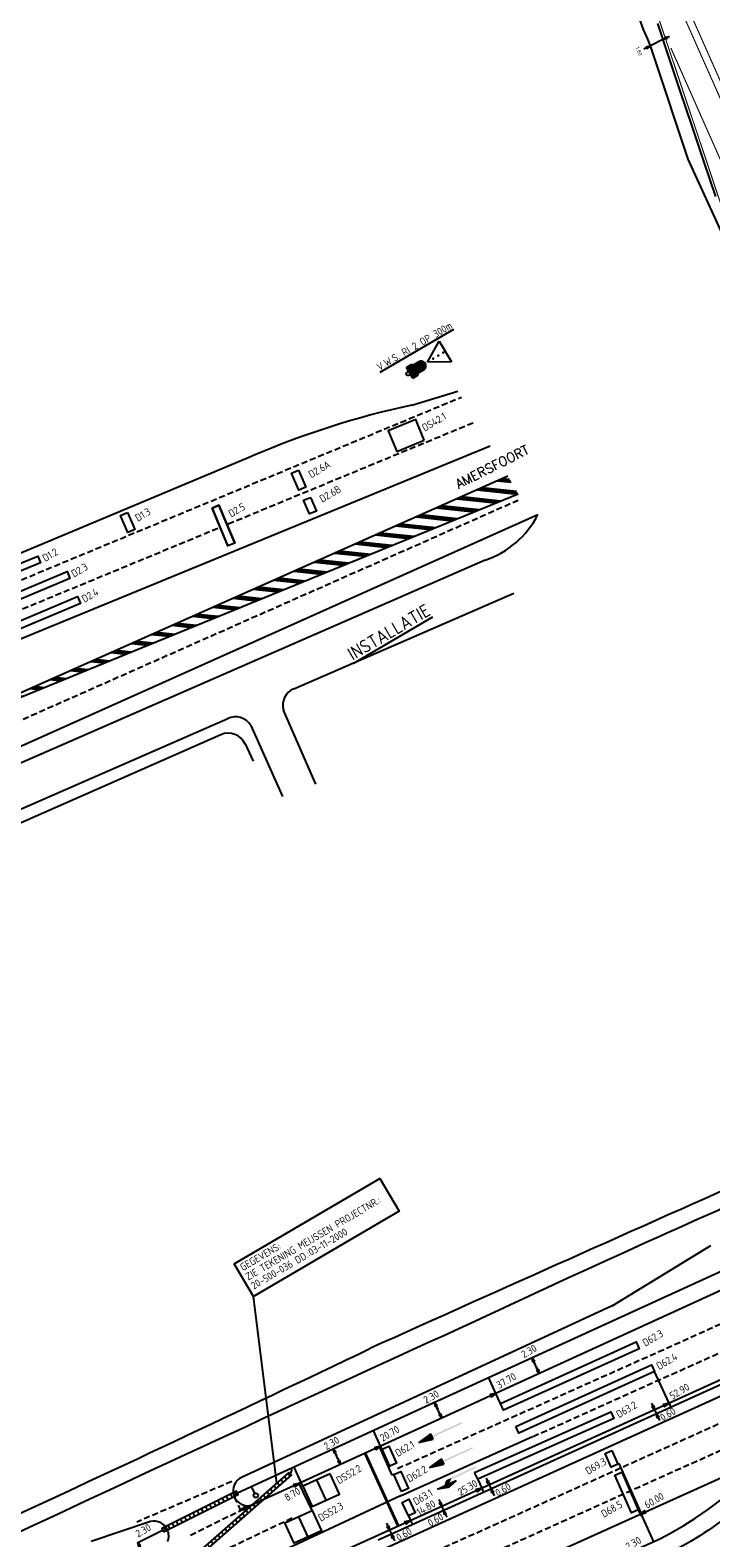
# Model space of a CAD drawing. Extents: x 1808 to 149445, y 103 to 460077.
# Tile 21 of 28: x 149046 to 149137, y 459689 to 459890. Entities that reach past the tile are written whole.
import ezdxf
from ezdxf.enums import TextEntityAlignment as Align

# ---------------------------------------------------------------- set-up
doc = ezdxf.new("R2010")
doc.units = 0
doc.header["$LTSCALE"] = 0.25
doc.header["$MEASUREMENT"] = 0
doc.linetypes.add('13', pattern=[1, 0.25, -0.75])
doc.linetypes.add('HIDDEN2', pattern=[4.7625, 3.175, -1.5875])
doc.layers.get('0').update_dxf_attribs({"color": 1, "linetype": 'CONTINUOUS'})
for name, color, linetype in [('BUIS', 1, 'CONTINUOUS'), ('BUIS-T-CODE', 1, 'CONTINUOUS'), ('INST-T-CODE', 1, 'CONTINUOUS'), ('INSTALLATIE', 2, 'CONTINUOUS'), ('KABEL-500', 3, 'CONTINUOUS'), ('LUS-T-CODE', 1, 'CONTINUOUS'), ('LUSSEN', 7, 'CONTINUOUS'), ('MAAT-T-CODE', 7, 'CONTINUOUS'), ('Maatvoering', 7, 'CONTINUOUS'), ('MARKERING', 9, 'CONTINUOUS'), ('Markeringen', 252, '13'), ('ONDERGROND', 7, 'CONTINUOUS'), ('TXT-035', 2, 'CONTINUOUS'), ('Uitslijpers', 1, 'CONTINUOUS')]:
    doc.layers.add(name, color=color, linetype=linetype)
doc.styles.add('I020-1', font='ISO', dxfattribs={"height": 2})
doc.styles.add('I035-0', font='ISOCP.shx', dxfattribs={"height": 1.75})
doc.styles.add('ISO', font='ISO.SHX')
doc.styles.get("Standard").update_dxf_attribs({"font": 'simplex'})

# ---------------------------------------------------------------- blocks, each defined once
blk = doc.blocks.new('S44')
for p, q in [((32.2, 0), (22.4, 2)), ((22.4, 2), (22.4, -2)), ((22.4, -2), (32.2, 0))]:
    blk.add_line(p, q)
for points in [[(0.4, 0.5), (22.4, 0.5), (0.4, -0.5), (22.4, -0.5)], [(22.4, 2), (22.4, -2), (32.2, 0)]]:
    blk.add_solid(points)
blk = doc.blocks.new('S46')
for p, q in [((16.3, -2.5), (23, -4.4)), ((30, -2.5), (16.3, -2.5)), ((23, -4.4), (30, -2.5))]:
    blk.add_line(p, q)
for points in [[(0.3, 0.5), (22.3, 0.5), (0.3, -0.5), (22.3, -0.5)], [(18.3, 0.5), (22.3, 0.5), (21.3, -2.5), (25.3, -2.5)], [(16.3, -2.5), (23, -4.4), (30, -2.5)]]:
    blk.add_solid(points)
blk = doc.blocks.new('S47')
at = {"xscale": -1, "rotation": 180}
blk.add_blockref('S46', (0, 0), dxfattribs=at)
blk = doc.blocks.new('*X1')
at = {"color": 0}
for p, q in [((633.18, 332.35), (633.29, 332.27)), ((633.92, 332.27), (634.07, 332.16)), ((634.66, 332.18), (634.85, 332.05)), ((639.11, 331.68), (639.53, 331.37)), ((639.85, 331.6), (640.31, 331.26)), ((640.59, 331.51), (641.09, 331.15)), ((645.04, 331.01), (645.76, 330.48)), ((645.79, 330.93), (646.54, 330.37)), ((646.53, 330.85), (647.32, 330.26)), ((650.98, 330.35), (652, 329.58)), ((651.72, 330.26), (652.78, 329.47)), ((652.46, 330.18), (653.56, 329.36)), ((656.91, 329.68), (658.24, 328.69)), ((657.65, 329.59), (659.02, 328.58)), ((658.39, 329.51), (659.8, 328.47)), ((662.84, 329.01), (664.48, 327.79)), ((663.59, 328.93), (665.26, 327.68)), ((664.33, 328.84), (666.04, 327.57)), ((668.78, 328.34), (670.72, 326.9)), ((669.52, 328.26), (671.5, 326.79)), ((670.26, 328.18), (672.28, 326.68)), ((674.71, 327.67), (676.96, 326.01)), ((675.45, 327.59), (677.74, 325.89)), ((676.19, 327.51), (678.52, 325.78)), ((680.64, 327.01), (683.2, 325.11)), ((681.39, 326.92), (683.98, 325)), ((682.13, 326.84), (684.76, 324.89)), ((686.58, 326.34), (689.44, 324.22)), ((687.32, 326.26), (690.22, 324.1)), ((688.06, 326.17), (691, 323.99)), ((692.51, 325.67), (695.68, 323.32)), ((693.25, 325.59), (696.46, 323.21)), ((693.99, 325.5), (697.24, 323.1)), ((698.44, 325), (701.92, 322.43)), ((699.19, 324.92), (702.7, 322.31)), ((699.93, 324.84), (703.48, 322.2)), ((704.38, 324.34), (708.16, 321.53)), ((705.12, 324.25), (708.94, 321.42)), ((705.86, 324.17), (709.71, 321.31)), ((710.31, 323.67), (714.39, 320.64)), ((711.05, 323.58), (715.17, 320.52)), ((711.79, 323.5), (715.95, 320.41)), ((716.24, 323), (720.63, 319.74)), ((716.99, 322.92), (721.41, 319.63)), ((717.73, 322.83), (722.19, 319.52)), ((722.18, 322.33), (726.87, 318.85)), ((722.92, 322.25), (727.65, 318.73)), ((723.66, 322.16), (728.43, 318.62)), ((728.11, 321.66), (733.11, 317.95)), ((728.85, 321.58), (733.89, 317.84)), ((729.59, 321.5), (734.67, 317.73)), ((734.04, 321), (739.35, 317.06)), ((734.78, 320.91), (740.13, 316.94)), ((735.53, 320.83), (740.91, 316.83)), ((739.98, 320.33), (745.59, 316.16)), ((740.72, 320.24), (746.37, 316.05)), ((741.46, 320.16), (747.15, 315.94)), ((745.91, 319.66), (751.83, 315.27)), ((746.65, 319.58), (752.61, 315.15)), ((747.39, 319.49), (753.39, 315.04)), ((751.84, 318.99), (758.07, 314.37)), ((752.58, 318.91), (758.85, 314.26)), ((753.33, 318.83), (759.63, 314.15)), ((757.78, 318.32), (764.31, 313.48)), ((758.52, 318.24), (765.09, 313.37)), ((759.26, 318.16), (765.87, 313.25)), ((763.71, 317.66), (770.55, 312.58)), ((764.45, 317.57), (771.33, 312.47)), ((765.19, 317.49), (772.11, 312.36)), ((769.64, 316.99), (776.78, 311.69)), ((770.38, 316.91), (777.56, 311.58)), ((771.13, 316.82), (778.34, 311.46)), ((775.58, 316.32), (783.02, 310.79)), ((776.32, 316.24), (783.8, 310.68)), ((777.06, 316.15), (784.58, 310.57)), ((781.51, 315.65), (789.26, 309.9)), ((782.25, 315.57), (790.04, 309.79)), ((782.99, 315.49), (790.82, 309.67)), ((787.44, 314.99), (795.5, 309)), ((788.18, 314.9), (796.28, 308.89)), ((788.93, 314.82), (797.06, 308.78)), ((793.38, 314.32), (801.74, 308.11)), ((794.12, 314.23), (802.52, 308)), ((794.86, 314.15), (803.3, 307.88)), ((799.31, 313.65), (807.98, 307.21)), ((800.05, 313.57), (808.25, 307.48)), ((800.79, 313.48), (808.25, 307.94)), ((805.24, 312.98), (808.25, 310.75)), ((805.98, 312.9), (808.25, 311.21)), ((806.73, 312.81), (808.25, 311.68))]:
    blk.add_line(p, q, dxfattribs=at)
blk = doc.blocks.new('V_20X1')
blk.add_lwpolyline([(0.5, 0), (0.5, -20), (-0.5, -20), (-0.5, 0)], close=True)
at = {"layer": 'LUS-T-CODE', "style": 'I020-1'}
blk.add_attdef('LUS', text='', height=1, rotation=270, dxfattribs=at).set_placement((0.01, -21.61), align=Align.MIDDLE)
blk = doc.blocks.new('V_1X5_5')
blk.add_lwpolyline([(-2.75, 0), (2.75, 0), (2.75, -1), (-2.75, -1), (-2.75, 0)])
at = {"layer": 'LUS-T-CODE', "style": 'ISO'}
blk.add_attdef('LUS', text='', height=1, rotation=270, dxfattribs=at).set_placement((0.07, -2.45), align=Align.MIDDLE)
blk = doc.blocks.new('V_1X2_5')
blk.add_lwpolyline([(-1.25, 0), (1.25, 0), (1.25, -1), (-1.25, -1), (-1.25, 0)])
at = {"layer": 'LUS-T-CODE', "style": 'ISO'}
blk.add_attdef('LUS', text='', height=1, rotation=270, dxfattribs=at).set_placement((0.1, -2.41), align=Align.MIDDLE)
blk = doc.blocks.new('V_MAST')
blk.add_circle((0, 0), 0.3)
blk = doc.blocks.new('*X16')
at = {"color": 0}
for p, q in [((770.7, 310.2), (774.8, 310.2)), ((770.7, 310), (774.8, 310)), ((770.7, 309.8), (774.8, 309.8)), ((770.7, 309.7), (774.8, 309.7)), ((770.7, 309.5), (774.8, 309.5)), ((770.7, 309.4), (774.8, 309.4)), ((770.7, 309.2), (780, 309.2)), ((770.7, 309.1), (780.7, 309.1)), ((770.7, 308.9), (781.1, 308.9)), ((770.7, 308.8), (781.4, 308.8)), ((770.7, 308.6), (781.6, 308.6)), ((770.7, 308.4), (781.8, 308.4)), ((770.7, 308.3), (781.9, 308.3)), ((770.7, 308.1), (782.1, 308.1)), ((770.7, 308), (782.2, 308)), ((770.7, 307.8), (782.3, 307.8)), ((770.7, 307.7), (782.4, 307.7)), ((770.7, 307.5), (782.5, 307.5)), ((770.7, 307.3), (782.6, 307.3)), ((770.7, 307.2), (782.6, 307.2)), ((770.7, 307), (782.7, 307)), ((770.7, 306.9), (782.7, 306.9)), ((770.7, 306.7), (782.8, 306.7)), ((770.7, 306.6), (782.8, 306.6)), ((770.7, 306.4), (782.8, 306.4)), ((770.7, 306.2), (782.8, 306.2)), ((770.7, 306.1), (782.8, 306.1)), ((770.7, 305.9), (782.8, 305.9)), ((770.7, 305.8), (782.8, 305.8)), ((770.7, 305.6), (782.8, 305.6)), ((770.7, 305.5), (782.8, 305.5)), ((770.7, 305.3), (782.7, 305.3)), ((770.7, 305.2), (782.7, 305.2)), ((770.7, 305), (782.7, 305)), ((770.7, 304.8), (782.6, 304.8)), ((770.7, 304.7), (782.5, 304.7)), ((770.7, 304.5), (782.4, 304.5)), ((770.7, 304.4), (782.3, 304.4)), ((770.7, 304.2), (782.2, 304.2)), ((770.7, 304.1), (782.1, 304.1)), ((770.7, 303.9), (782, 303.9)), ((770.7, 303.8), (781.8, 303.8)), ((770.7, 303.6), (781.6, 303.6)), ((770.7, 303.4), (781.4, 303.4)), ((770.7, 303.3), (781.2, 303.3)), ((770.7, 303.1), (780.8, 303.1)), ((770.7, 303), (780.3, 303)), ((770.7, 302.8), (774.8, 302.8)), ((770.7, 302.7), (774.8, 302.7)), ((770.7, 302.5), (774.8, 302.5)), ((770.7, 302.3), (774.8, 302.3)), ((770.7, 302.2), (774.8, 302.2)), ((770.7, 302), (774.8, 302))]:
    blk.add_line(p, q, dxfattribs=at)
blk = doc.blocks.new('V_VWS')
for p, q in [((0.25, -0.83), (0.25, 0.83)), ((0.25, 0.83), (1.07, 0.83)), ((0.25, 0), (0.25, 0)), ((1.07, 0.83), (1.07, -0.83)), ((2.05, 0.63), (1.07, 0.63)), ((3.04, 0), (5.82, 1.62)), ((5.82, 1.62), (5.82, -1.62)), ((0.25, -0.83), (1.07, -0.83)), ((2.05, -0.63), (1.07, -0.63)), ((5.82, -1.62), (3.04, 0))]:
    blk.add_line(p, q)
at = {"const_width": 0.17}
for points in [[(3.83, 0, 1), (4, 0, 1)], [(4.63, 0, 1), (4.8, 0, 1)], [(5.41, 0, 1), (5.58, 0, 1)]]:
    blk.add_lwpolyline(points, format="xyb", close=True, dxfattribs=at)
blk.add_circle((0, 0), 0.249)
blk.add_arc((2.05, 0), 0.632, 270, 90)
at = {"xscale": 0.2, "yscale": 0.2, "zscale": 0.2}
blk.add_blockref('*X16', (-153.89, -61.21), dxfattribs=at)
at = {"layer": 'INST-T-CODE', "style": 'I020-1'}
blk.add_attdef('INST', text='', height=1, dxfattribs=at).set_placement((2.84, 2.29), align=Align.MIDDLE)
blk = doc.blocks.new('V_1X2')
blk.add_lwpolyline([(-1, 0), (1, 0), (1, -1), (-1, -1), (-1, 0)])
at = {"layer": 'LUS-T-CODE', "style": 'I020-1'}
blk.add_attdef('LUS', text='', height=1, rotation=270, dxfattribs=at).set_placement((0.02, -2.42), align=Align.MIDDLE)
blk = doc.blocks.new('V_PRS')
at = {"layer": 'Maatvoering'}
for points in [[(0, 0), (-1, 0)], [(-0.57, 0.14), (-0.57, -0.14)], [(-0.57, 0.14), (0, 0)], [(-0.57, 0.12), (0, 0)], [(-0.57, 0.11), (0, 0)], [(-0.57, 0.09), (0, 0)], [(-0.57, 0.07), (0, 0)], [(-0.57, 0.05), (0, 0)], [(-0.57, 0.04), (0, 0)], [(-0.57, 0.02), (0, 0)], [(-0.57, -0.11), (0, 0)], [(-0.57, -0.07), (0, 0)], [(-0.57, -0.04), (0, 0)], [(0, 0), (-0.57, 0)], [(-0.57, -0.02), (0, 0)], [(-0.57, -0.05), (0, 0)], [(-0.57, -0.09), (0, 0)], [(-0.57, -0.12), (0, 0)], [(-0.57, -0.14), (0, 0)]]:
    blk.add_lwpolyline(points, dxfattribs=at)
at = {"layer": 'MAAT-T-CODE', "style": 'I020-1'}
blk.add_attdef('MAAT', text='', height=1, dxfattribs=at).set_placement((-2.5, 0), align=Align.MIDDLE)
blk = doc.blocks.new('V_P2')
for p, q in [((0, 0), (0.78, 0.19)), ((0, 0), (0.78, 0.15)), ((0, 0), (0.78, 0.1)), ((0.78, 0.06), (0, 0)), ((0, 0), (0.78, 0.05)), ((0.78, 0.04), (0, 0)), ((0, 0), (0.78, 0)), ((0.78, -0.19), (0, 0)), ((0, 0), (0.78, -0.1)), ((0, 0), (0.78, -0.15)), ((0, 0), (0.78, -0.05)), ((0, 0), (0.78, 0)), ((0.78, -0.19), (0.78, 0.19))]:
    blk.add_line(p, q)
for points in [[(0.78, 0.18), (0, 0)], [(0, 0), (0.78, 0.17)], [(0.78, 0.16), (0, 0)], [(0.78, 0.13), (0, 0)], [(0, 0), (0.78, 0.12)], [(0.78, 0.11), (0, 0)], [(0.78, 0.08), (0, 0)], [(0, 0), (0.78, 0.07)], [(0, 0), (0.78, 0.03)], [(0.78, 0.01), (0, 0)], [(0.78, -0.18), (0, 0)], [(0, 0), (0.78, -0.17)], [(0.78, -0.16), (0, 0)], [(0.78, -0.13), (0, 0)], [(0, 0), (0.78, -0.12)], [(0.78, -0.11), (0, 0)], [(0, 0), (0.78, -0.07)], [(0.78, -0.04), (0, 0)], [(0, 0), (0.78, -0.03)], [(0.78, -0.06), (0, 0)], [(0.78, -0.08), (0, 0)], [(0.78, -0.01), (0, 0)]]:
    blk.add_lwpolyline(points)
at = {"layer": 'MAAT-T-CODE', "style": 'I020-1'}
blk.add_attdef('MAAT', text='', height=1, dxfattribs=at).set_placement((1.5, 0), align=Align.MIDDLE)
blk = doc.blocks.new('V_PLS')
at = {"layer": 'Maatvoering'}
for points in [[(0.57, 0.14), (0, 0)], [(0.57, 0.12), (0, 0)], [(0.57, 0.11), (0, 0)], [(0.57, 0.09), (0, 0)], [(0.57, 0.07), (0, 0)], [(0.57, 0.05), (0, 0)], [(0.57, 0.04), (0, 0)], [(0.57, 0.02), (0, 0)], [(0.57, -0.12), (0, 0)], [(0.57, -0.09), (0, 0)], [(0.57, -0.05), (0, 0)], [(0.57, -0.02), (0, 0)], [(0.57, -0.14), (0, 0)], [(0.57, -0.04), (0, 0)], [(0.57, -0.07), (0, 0)], [(0.57, -0.11), (0, 0)], [(0, 0), (0.57, 0)], [(1, 0), (0, 0)], [(0.57, -0.14), (0.57, 0.14)]]:
    blk.add_lwpolyline(points, dxfattribs=at)
blk = doc.blocks.new('V_PL')
at = {"layer": 'Maatvoering'}
for points in [[(-1, 0), (0, 0)], [(-0.57, 0.14), (0, 0)], [(-0.57, -0.14), (-0.57, 0.14)], [(-0.57, 0.12), (0, 0)], [(-0.57, 0.11), (0, 0)], [(-0.57, 0.09), (0, 0)], [(-0.57, 0.07), (0, 0)], [(-0.57, 0.05), (0, 0)], [(-0.57, 0.04), (0, 0)], [(-0.57, 0.02), (0, 0)], [(-0.57, -0.12), (0, 0)], [(-0.57, -0.09), (0, 0)], [(-0.57, -0.05), (0, 0)], [(-0.57, -0.02), (0, 0)], [(-0.57, -0.14), (0, 0)], [(-0.57, -0.04), (0, 0)], [(-0.57, -0.07), (0, 0)], [(-0.57, -0.11), (0, 0)], [(0, 0), (-0.57, 0)]]:
    blk.add_lwpolyline(points, dxfattribs=at)
blk = doc.blocks.new('V_PR')
at = {"layer": 'Maatvoering'}
for points in [[(0.57, 0.14), (0, 0)], [(0.57, 0.12), (0, 0)], [(0.57, 0.11), (0, 0)], [(0.57, 0.09), (0, 0)], [(0.57, 0.07), (0, 0)], [(0.57, 0.05), (0, 0)], [(0.57, 0.04), (0, 0)], [(0.57, 0.02), (0, 0)], [(0.57, -0.11), (0, 0)], [(0.57, -0.07), (0, 0)], [(0.57, -0.04), (0, 0)], [(0, 0), (0.57, 0)], [(0, 0), (1, 0)], [(0.57, -0.02), (0, 0)], [(0.57, -0.05), (0, 0)], [(0.57, -0.09), (0, 0)], [(0.57, -0.12), (0, 0)], [(0.57, -0.14), (0, 0)], [(0.57, 0.14), (0.57, -0.14)]]:
    blk.add_lwpolyline(points, dxfattribs=at)
at = {"layer": 'MAAT-T-CODE', "style": 'I020-1'}
blk.add_attdef('MAAT', text='', height=1, dxfattribs=at).set_placement((1.7, 0), align=Align.MIDDLE)

msp = doc.modelspace()

# ---------------------------------------------------------------- hatches: boundary and pattern name
at = {"layer": 'BUIS'}
h = msp.add_hatch(dxfattribs=at)
h.set_pattern_fill('LINE', color=256, scale=4.969283, angle=131.3415, style=0)
h.set_pattern_definition([(131.3415, (148405.1676, 459168.0191), (-0.4663584, -0.4103048), [])])
h.paths.add_polyline_path([(149080.58, 459697.46), (149051.25, 459671.65), (149051.57, 459671.28), (149080.9, 459697.09)])
h = msp.add_hatch(dxfattribs=at)
h.set_pattern_fill('LINE', color=256, scale=4.969283, angle=296.4715, style=0)
h.set_pattern_definition([(296.4715, (148405.1676, 459168.0191), (0.55603553, 0.27688387), [])])
h.paths.add_polyline_path([(149063.84, 459689.54), (149073.81, 459694.5), (149073.59, 459694.94), (149063.62, 459689.98)])

# ---------------------------------------------------------------- linework, layer by layer
for points in [[(149080.58, 459697.46), (149051.25, 459671.65), (149051.57, 459671.28), (149080.9, 459697.09)], [(149063.84, 459689.54), (149073.81, 459694.5), (149073.59, 459694.94), (149063.62, 459689.98)]]:
    msp.add_lwpolyline(points, close=True, dxfattribs=at)
at = {"layer": 'BUIS-T-CODE'}
for p, q in [((149078.94, 459696.02), (149075.83, 459720.93)), ((149124.63, 459698.63), (149124.47, 459698.55)), ((149127.5, 459692.16), (149124.63, 459698.63)), ((149093.86, 459698.21), (149094.02, 459698.28)), ((149127.16, 459692.48), (149127.34, 459692.08))]:
    msp.add_line(p, q, dxfattribs=at)
msp.add_lwpolyline([(149073.28, 459725.28), (149092.71, 459736.69), (149095.27, 459732.33), (149075.83, 459720.93)], close=True, dxfattribs=at)
at = {"layer": 'KABEL-500'}
for p, q in [((149127.34, 459692.08), (149127.5, 459691.7)), ((149127.5, 459692.16), (149127.67, 459691.77)), ((149127.5, 459691.7), (149127.67, 459691.77)), ((149127.59, 459691.74), (149129.19, 459688.2))]:
    msp.add_line(p, q, dxfattribs=at)
for points in [[(149159.7, 459814.48), (149157.44, 459819.89), (149153.39, 459828.92), (149146.36, 459844.77), (149140.64, 459857.81), (149133.83, 459872.68), (149133.83, 459872.68), (149133.83, 459872.68), (149132.32, 459877.2), (149130.75, 459881.89), (149128.82, 459887.76), (149128.43, 459888.67), (149127.89, 459889.97), (149127.33, 459891.42), (149125.88, 459894.78), (149123.89, 459899.5), (149122.74, 459902.17), (149121.93, 459904.05), (149120.88, 459906.42), (149118.88, 459910.95), (149116.44, 459916.5), (149111.43, 459927.82), (149107.86, 459935.84), (149106.64, 459937.97)], [(149166.4, 459737.18), (149135.3, 459722.94), (149099.33, 459706.47), (149073.7, 459694.71)], [(149186.61, 459731.15), (149095.53, 459689.81), (149092.49, 459688.43)], [(149108.17, 459708), (149107.22, 459710.08)], [(149131.27, 459706.68), (149131.51, 459706.14)], [(149117.28, 459682.81), (149130.15, 459688.63), (149131.37, 459689.29), (149133.23, 459690.37), (149134.7, 459691.3), (149136.55, 459692.55), (149138.16, 459693.74), (149139.92, 459695.05), (149142.08, 459696.55), (149143.54, 459697.52), (149145.13, 459698.57), (149146.62, 459699.23), (149148.61, 459700.13), (149151.2, 459701.3), (149154.15, 459702.63), (149156.51, 459703.7), (149158.45, 459704.57), (149160.45, 459705.47), (149161.92, 459706.13)], [(149092.81, 459700.97), (149091.85, 459703.04)], [(149080.74, 459697.28), (149080.87, 459697.44), (149080.97, 459697.73), (149080.93, 459698.05)], [(149082.22, 459696.12), (149081.27, 459698.18)], [(149076.03, 459694.66), (149075.59, 459695.6)], [(149106.29, 459695.35), (149106.54, 459694.8)], [(149096.79, 459691.04), (149097.04, 459690.5)], [(149060.4, 459688.1), (149063.73, 459689.76)]]:
    msp.add_lwpolyline(points, dxfattribs=at)
at = {"layer": 'LUSSEN'}
msp.add_line((149084.25, 459696.45), (149085.49, 459693.74), dxfattribs=at)
at = {"layer": 'LUSSEN', "elevation": -25.18}
msp.add_lwpolyline([(149098.63, 459835.18), (149097.49, 459837.94), (149093.81, 459836.42), (149094.95, 459833.67)], close=True, dxfattribs=at)
at = {"layer": 'LUSSEN'}
for points in [[(149086.06, 459697.28), (149082.44, 459695.63), (149083.68, 459692.91), (149087.3, 459694.56)], [(149080.04, 459690.71), (149083.66, 459692.36), (149084.9, 459689.65), (149081.28, 459688)]]:
    msp.add_lwpolyline(points, close=True, dxfattribs=at)
msp.add_lwpolyline([(149081.85, 459691.54), (149083.09, 459688.83)], dxfattribs=at)
at = {"layer": 'Maatvoering'}
for p, q in [((149130.45, 459888.61, 25.01), (149128.82, 459887.76, 25.01)), ((149113.97, 459710.66), (149113.01, 459712.73)), ((149100.95, 459704.7), (149100, 459706.78)), ((149129.34, 459705.81), (149129.59, 459705.27)), ((149087.45, 459698.52), (149086.5, 459700.58)), ((149107.28, 459695.8), (149107.53, 459695.25)), ((149100.96, 459692.93), (149101.21, 459692.39)), ((149094, 459689.77), (149094.25, 459689.23))]:
    msp.add_line(p, q, dxfattribs=at)
at = {"layer": 'Maatvoering', "elevation": -25.18}
msp.add_lwpolyline([(149073.36, 459821.44), (149071.24, 459826.48), (149070.32, 459826.09), (149072.44, 459821.05)], dxfattribs=at)
at = {"layer": 'Maatvoering', "linetype": 'HIDDEN2'}
msp.add_lwpolyline([(149073.29, 459694.17), (149074.31, 459691.95)], dxfattribs=at)
at = {"layer": 'MARKERING', "linetype": 'HIDDEN2'}
for p, q in [((149028.4, 459809.7, -25.18), (149103.57, 459840.91, -25.18)), ((149072.49, 459824.01, -25.18), (149105.49, 459837.65, -25.18)), ((149024.43, 459788.8, -25.18), (149111.53, 459827.35, -25.18)), ((149018.63, 459801.75, -25.18), (149071.21, 459823.48, -25.18)), ((149113.15, 459702.26), (149209.15, 459745.31)), ((149095.06, 459697.99), (149149.11, 459722.17)), ((149168.23, 459717.56), (149070.78, 459673.69)), ((149168.67, 459714.08), (149069.72, 459669.61)), ((149072.94, 459696.24), (149060.27, 459690.83)), ((149074.55, 459692.57), (149067.14, 459688.89)), ((149081, 459691.34), (149068.67, 459685.49))]:
    msp.add_line(p, q, dxfattribs=at)
at = {"layer": 'MARKERING'}
for p, q in [((149028.81, 459794.36, -25.18), (149111.13, 459828.03, -25.18)), ((149095.47, 459694.33), (149113.07, 459702.23)), ((149095.47, 459694.33), (149075.67, 459685.07))]:
    msp.add_line(p, q, dxfattribs=at)
at = {"layer": 'MARKERING', "const_width": 0.398}
msp.add_lwpolyline([(149095.16, 459690.29), (149090.73, 459700.02)], dxfattribs=at)
at = {"layer": 'Markeringen', "const_width": 0.15, "flags": 128}
for points in [[(149188.88, 459767.03), (149148.87, 459856.49), (149125.59, 459908.99), (149113.41, 459936.61, 0.050665), (149079.66, 459994.5, 0.028989), (149050, 460031.05)], [(149192.57, 459767.97), (149183.47, 459784.11, -0.023261), (149173, 459804.87), (149149.74, 459856.87), (149126.46, 459909.37), (149114.28, 459937, 0.050669), (149080.43, 459995.06, 0.03007), (149050.61, 460031.72)]]:
    msp.add_lwpolyline(points, format="xyb", dxfattribs=at)
at = {"layer": 'Markeringen', "ltscale": 10, "const_width": 0.15, "flags": 128}
msp.add_lwpolyline([(149182.78, 459764.51), (149141.83, 459856.06, -0.024387), (149141.14, 459857.84), (149130.09, 459890.86, 0.023592), (149129.39, 459892.65), (149122.71, 459907.72), (149110.53, 459935.32, 0.050651), (149077.11, 459992.65, 0.030102), (149047.55, 460028.83)], format="xyb", dxfattribs=at)
at = {"layer": 'Markeringen', "lineweight": 40, "ltscale": 10, "const_width": 0.15, "flags": 128}
msp.add_lwpolyline([(149177.61, 459784.15), (149145.86, 459855.15), (149131.52, 459887.49)], dxfattribs=at)
at = {"layer": 'ONDERGROND'}
for p, q in [((149129.73, 459890.75, 28.12), (149131.16, 459886.46, 28.01)), ((149131.16, 459886.46, 28.01), (149132.73, 459881.77, 27.88)), ((149132.73, 459881.77, 27.88), (149134.31, 459877.07, 27.76)), ((149134.31, 459877.07, 27.76), (149135.88, 459872.38, 27.63)), ((149135.88, 459872.38, 27.63), (149137.45, 459867.68, 27.51)), ((149096.97, 459839.86, -25.18), (149103.1, 459841.72, -25.18)), ((149107.4, 459834.39, -25.18), (149020.66, 459798.7, -25.18)), ((149075.65, 459833.03, -25.18), (149016.78, 459808.35, -25.18)), ((149109.76, 459830.37, -25.18), (149028.81, 459794.36, -25.18)), ((149024.95, 459785.47, -25.18), (149113.79, 459825.25, -25.18)), ((149106.77, 459819.16, -25.18), (149038.73, 459789.45, -25.18)), ((149081.24, 459802, -25.18), (149110.58, 459814.76, -25.18)), ((149084.15, 459789.28, -25.18), (149079.86, 459799.14, -25.18)), ((149001.21, 459766.91, -25.18), (149072.41, 459798.03, -25.18)), ((149075.48, 459797.1, -25.18), (149079.73, 459787.65, -25.18)), ((149003.8, 459766.1, -25.18), (149071.48, 459795.89, -25.18)), ((149074.75, 459794.64, -25.18), (149075.79, 459792.35, -25.18)), ((149188.1, 459730.29), (149084.62, 459683.34)), ((149123.68, 459719.7), (149136.85, 459727.72)), ((149105.55, 459682.03), (149192.24, 459721.11)), ((149123.68, 459719.7), (149074.23, 459696.79)), ((149062.12, 459690.92), (149054.18, 459688.23))]:
    msp.add_line(p, q, dxfattribs=at)
for points in [[(149162.94, 459733.08), (149084.85, 459697.32), (149074.1, 459692.4)], [(149186.66, 459731.82), (149095.28, 459690.35), (149083.39, 459684.96)]]:
    msp.add_lwpolyline(points, dxfattribs=at)
msp.add_lwpolyline([(149165.34, 459706.89, 0.050952), (149140.41, 459692.59, -0.0473), (149131.21, 459686.61), (149096.51, 459670.91), (149095.12, 459670.28)], format="xyb", dxfattribs=at)
for centre, radius, start, end in [((149121.31, 459727.15, -25.18), 115.3, 102.187, 113.3311), ((149102.74, 459830.9, -25.18), 12.41, 288.9284, 332.903), ((149082.09, 459799.83, -25.18), 2.33, 111.2155, 197.0438), ((149073.45, 459795.92, -25.18), 2.35, 30.1155, 116.2085), ((149072.48, 459793.61, -25.18), 2.48, 24.4016, 113.7582), ((149982.38, 457838.86, 50), 2073.37, 113.44472, 115.02647), ((154746.61, 447135.23), 13791.55, 113.966523, 114.208019), ((152345.38, 452636.53), 7787.12, 114.587661, 115.113331), ((147365.77, 463314.96), 3993.08, 294.77443, 295.604), ((149075.11, 459695), 1.99, 116.1631, 251.3202), ((149057.69, 459841.66), 174.86, 294.2466, 302.753), ((149075.11, 459695), 1.99, 251.3202, 281.2295), ((149062.56, 459688.98), 1.98, 24.5348, 102.9963), ((149071.42, 459813.26), 145.26, 294.2829, 303.2304), ((149062.56, 459688.98), 1.98, 337.6795, 24.5348)]:
    msp.add_arc(centre, radius, start, end, dxfattribs=at)
at = {"layer": 'Uitslijpers'}
for p, q in [((149131.27, 459706.68), (149129.34, 459710.9)), ((149108.78, 459706.65), (149108.17, 459708)), ((149094.36, 459697.08), (149092.66, 459700.9)), ((149092.99, 459700.54), (149092.81, 459700.97)), ((149094.58, 459697.17), (149094.36, 459697.08)), ((149105.75, 459696.53), (149106.29, 459695.35)), ((149083.66, 459692.36), (149081.96, 459696)), ((149082.44, 459695.63), (149082.22, 459696.12)), ((149096.51, 459691.65), (149096.79, 459691.04))]:
    msp.add_line(p, q, dxfattribs=at)

# ---------------------------------------------------------------- block references
at = {"layer": 'INSTALLATIE'}
ref = msp.add_blockref('V_VWS', (149096.48, 459844.04, -25.18), dxfattribs=dict(at, xscale=0.9938565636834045, yscale=0.9938565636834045, zscale=0.9938565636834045, rotation=31.04255352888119))
ref.add_attrib('INST', '%%uV.W.S. RI 2 OP 300m', dxfattribs={"layer": 'INST-T-CODE', "height": 0.9939, "rotation": 30.4015, "style": 'I020-1'}).set_placement((149097.31, 459847.71, -25.18), align=Align.MIDDLE)
at = {"layer": 'INSTALLATIE', "xscale": 0.9938565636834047, "yscale": 0.9938565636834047, "zscale": 0.9938565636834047, "rotation": 30.4015026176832}
msp.add_blockref('V_MAST', (149076.16, 459694.39), dxfattribs=at)
at = {"layer": 'LUSSEN'}
ref = msp.add_blockref('V_1X2_5', (149082.33, 459830.04, -25.18), dxfattribs=dict(at, xscale=0.9938565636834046, yscale=0.9938565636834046, zscale=0.9938565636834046, rotation=293.2641348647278))
ref.add_attrib('LUS', 'D2.6A', dxfattribs={"layer": 'LUS-T-CODE', "height": 0.994, "rotation": 30.4015, "style": 'ISO'}).set_placement((149084.63, 459831.29, -25.18), align=Align.MIDDLE)
ref = msp.add_blockref('V_1X2', (149083.84, 459826.63, -25.18), dxfattribs=dict(at, xscale=0.9938565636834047, yscale=0.9938565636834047, zscale=0.9938565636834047, rotation=293.1000168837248))
ref.add_attrib('LUS', 'D2.6B', dxfattribs={"layer": 'LUS-T-CODE', "height": 0.994, "rotation": 30.4015, "style": 'I020-1'}).set_placement((149086.08, 459828.01, -25.18), align=Align.MIDDLE)
ref = msp.add_blockref('V_1X2_5', (149059.52, 459824.38, -25.18), dxfattribs=dict(at, xscale=0.9938565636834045, yscale=0.9938565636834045, zscale=0.9938565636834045, rotation=293.2641348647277))
ref.add_attrib('LUS', 'D1.3', dxfattribs={"layer": 'LUS-T-CODE', "height": 0.994, "rotation": 30.4015, "style": 'ISO'}).set_placement((149061.09, 459825.24, -25.18), align=Align.MIDDLE)
ref = msp.add_blockref('V_1X5_5', (149072.3, 459823.96, -25.18), dxfattribs=dict(at, xscale=0.9938565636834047, yscale=0.9938565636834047, zscale=0.9938565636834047, rotation=292.8387218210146))
ref.add_attrib('LUS', 'D2.5', dxfattribs={"layer": 'LUS-T-CODE', "height": 0.994, "rotation": 30.4015, "style": 'ISO'}).set_placement((149073.61, 459825.85, -25.18), align=Align.MIDDLE)
ref = msp.add_blockref('V_20X1', (149028.86, 459811.71, -25.18), dxfattribs=dict(at, xscale=0.9938565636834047, yscale=0.9938565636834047, zscale=0.9938565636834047, rotation=112.3000661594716))
ref.add_attrib('LUS', 'D1.2', dxfattribs={"layer": 'LUS-T-CODE', "height": 0.994, "rotation": 30.4015, "style": 'I020-1'}).set_placement((149048.72, 459819.87, -25.18), align=Align.MIDDLE)
ref = msp.add_blockref('V_20X1', (149032.85, 459809.48, -25.18), dxfattribs=dict(at, xscale=0.9938565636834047, yscale=0.9938565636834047, zscale=0.9938565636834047, rotation=112.8218905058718))
ref.add_attrib('LUS', 'D2.3', dxfattribs={"layer": 'LUS-T-CODE', "height": 0.994, "rotation": 30.4015, "style": 'I020-1'}).set_placement((149052.64, 459817.83, -25.18), align=Align.MIDDLE)
ref = msp.add_blockref('V_20X1', (149034.25, 459806.14, -25.18), dxfattribs=dict(at, xscale=0.9938565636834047, yscale=0.9938565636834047, zscale=0.9938565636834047, rotation=112.8218905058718))
ref.add_attrib('LUS', 'D2.4', dxfattribs={"layer": 'LUS-T-CODE', "height": 0.994, "rotation": 30.4015, "style": 'I020-1'}).set_placement((149054.05, 459814.48, -25.18), align=Align.MIDDLE)
ref = msp.add_blockref('V_20X1', (149108.99, 459706.2), dxfattribs=dict(at, xscale=0.9938565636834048, yscale=0.9938565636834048, zscale=0.9938565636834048, rotation=114.4076542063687))
ref.add_attrib('LUS', 'D62.3', dxfattribs={"layer": 'LUS-T-CODE', "height": 0.994, "rotation": 30.4015, "style": 'I020-1'}).set_placement((149129.11, 459715.39), align=Align.MIDDLE)
ref = msp.add_blockref('V_20X1', (149111.03, 459703.14), dxfattribs=dict(at, xscale=0.9938565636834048, yscale=0.9938565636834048, zscale=0.9938565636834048, rotation=114.4076542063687))
ref.add_attrib('LUS', 'D62.4', dxfattribs={"layer": 'LUS-T-CODE', "height": 0.994, "rotation": 30.4015, "style": 'I020-1'}).set_placement((149130.98, 459712.29), align=Align.MIDDLE)
ref = msp.add_blockref('V_20X1', (149105.55, 459696.99), dxfattribs=dict(at, xscale=0.9938565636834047, yscale=0.9938565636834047, zscale=0.9938565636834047, rotation=114.0910771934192))
ref.add_attrib('LUS', 'D63.2', dxfattribs={"layer": 'LUS-T-CODE', "height": 0.994, "rotation": 30.4015, "style": 'I020-1'}).set_placement((149125.6, 459705.85), align=Align.MIDDLE)
ref = msp.add_blockref('V_1X2_5', (149093.51, 459699.41), dxfattribs=dict(at, xscale=0.9938565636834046, yscale=0.9938565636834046, zscale=0.9938565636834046, rotation=114.5210625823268))
ref.add_attrib('LUS', 'D62.1', dxfattribs={"layer": 'LUS-T-CODE', "height": 0.994, "rotation": 30.4015, "style": 'ISO'}).set_placement((149096.03, 459700.62), align=Align.MIDDLE)
ref = msp.add_blockref('V_1X2', (149124.06, 459699.46), dxfattribs=dict(at, xscale=0.9938565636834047, yscale=0.9938565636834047, zscale=0.9938565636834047, rotation=294.1322135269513))
ref.add_attrib('LUS', 'D69.3', dxfattribs={"layer": 'LUS-T-CODE', "height": 0.994, "rotation": 30.4015, "style": 'I020-1'}).set_placement((149121.51, 459698.3), align=Align.MIDDLE)
ref = msp.add_blockref('V_1X2_5', (149095.09, 459696.04), dxfattribs=dict(at, xscale=0.9938565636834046, yscale=0.9938565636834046, zscale=0.9938565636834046, rotation=114.5210625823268))
ref.add_attrib('LUS', 'D62.2', dxfattribs={"layer": 'LUS-T-CODE', "height": 0.994, "rotation": 30.4015, "style": 'ISO'}).set_placement((149097.64, 459697.27), align=Align.MIDDLE)
ref = msp.add_blockref('V_1X5_5', (149126.06, 459694.98), dxfattribs=dict(at, xscale=0.9938565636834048, yscale=0.9938565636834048, zscale=0.9938565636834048, rotation=293.8050531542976))
ref.add_attrib('LUS', 'D68.5', dxfattribs={"layer": 'LUS-T-CODE', "height": 0.994, "rotation": 30.4015, "style": 'ISO'}).set_placement((149123.63, 459692.57), align=Align.MIDDLE)
ref = msp.add_blockref('V_1X2', (149096.09, 459692.56), dxfattribs=dict(at, xscale=0.9938565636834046, yscale=0.9938565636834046, zscale=0.9938565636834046, rotation=114.5210625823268))
ref.add_attrib('LUS', 'D63.1', dxfattribs={"layer": 'LUS-T-CODE', "height": 0.994, "rotation": 30.4015, "style": 'I020-1'}).set_placement((149098.44, 459694.17), align=Align.MIDDLE)
at = {"layer": 'Maatvoering'}
ref = msp.add_blockref('V_PR', (149128.82, 459887.76), dxfattribs=dict(at, rotation=204.0959460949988))
ref.add_attrib('MAAT', '1.80', dxfattribs={"layer": 'MAAT-T-CODE', "height": 0.5, "rotation": -426.0862, "style": 'I020-1'}).set_placement((149127.27, 459887.07), align=Align.MIDDLE)
at = {"layer": 'Maatvoering', "rotation": 204.0959460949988}
msp.add_blockref('V_PL', (149130.44, 459888.61, -1.9), dxfattribs=at)
at = {"layer": 'Maatvoering'}
ref = msp.add_blockref('V_PRS', (149113.01, 459712.73), dxfattribs=dict(at, xscale=0.9938565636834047, yscale=0.9938565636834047, zscale=0.9938565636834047, rotation=114.5998359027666))
ref.add_attrib('MAAT', '2.30', dxfattribs={"layer": 'MAAT-T-CODE', "height": 0.994, "rotation": 30.4015, "style": 'I020-1'}).set_placement((149112.59, 459713.64), align=Align.MIDDLE)
ref = msp.add_blockref('V_P2', (149108.17, 459708), dxfattribs=dict(at, xscale=0.9938565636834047, yscale=0.9938565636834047, zscale=0.9938565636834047, rotation=204.5998359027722))
ref.add_attrib('MAAT', '37.70', dxfattribs={"layer": 'MAAT-T-CODE', "height": 0.994, "rotation": 30.4015, "style": 'I020-1'}).set_placement((149109.56, 459709.7), align=Align.MIDDLE)
for name, p, xscale, yscale, zscale, rotation in [('V_PLS', (149113.97, 459710.66), 0.9938565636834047, 0.9938565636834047, 0.9938565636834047, 114.5998359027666), ('V_PL', (149129.34, 459705.81), 0.9938565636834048, 0.9938565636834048, 0.9938565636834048, 294.4117128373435), ('V_PLS', (149100.95, 459704.7), 0.9938565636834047, 0.9938565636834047, 0.9938565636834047, 114.5998359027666), ('V_PLS', (149087.45, 459698.52), 0.9938565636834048, 0.9938565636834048, 0.9938565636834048, 114.6463813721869), ('V_PL', (149107.28, 459695.8), 0.9938565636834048, 0.9938565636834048, 0.9938565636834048, 294.4117128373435), ('V_P2', (149074.1, 459692.4), 0.9938565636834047, 0.9938565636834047, 0.9938565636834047, 24.59983590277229), ('V_PL', (149100.96, 459692.93), 0.9938565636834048, 0.9938565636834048, 0.9938565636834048, 294.4117128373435), ('V_PL', (149094, 459689.77), 0.9938565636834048, 0.9938565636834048, 0.9938565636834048, 294.4117128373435)]:
    msp.add_blockref(name, p, dxfattribs=dict(at, xscale=xscale, yscale=yscale, zscale=zscale, rotation=rotation))
ref = msp.add_blockref('V_PRS', (149100, 459706.78), dxfattribs=dict(at, xscale=0.9938565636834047, yscale=0.9938565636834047, zscale=0.9938565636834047, rotation=114.5998359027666))
ref.add_attrib('MAAT', '2.30', dxfattribs={"layer": 'MAAT-T-CODE', "height": 0.994, "rotation": 30.4015, "style": 'I020-1'}).set_placement((149099.55, 459707.55), align=Align.MIDDLE)
ref = msp.add_blockref('V_P2', (149131.27, 459706.68), dxfattribs=dict(at, xscale=0.9938565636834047, yscale=0.9938565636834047, zscale=0.9938565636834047, rotation=204.4117128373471))
ref.add_attrib('MAAT', '52.90', dxfattribs={"layer": 'MAAT-T-CODE', "height": 0.994, "rotation": 30.4015, "style": 'I020-1'}).set_placement((149132.66, 459708.28), align=Align.MIDDLE)
ref = msp.add_blockref('V_PR', (149129.59, 459705.27), dxfattribs=dict(at, xscale=0.9938565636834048, yscale=0.9938565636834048, zscale=0.9938565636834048, rotation=294.4117128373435))
ref.add_attrib('MAAT', '0.60', dxfattribs={"layer": 'MAAT-T-CODE', "height": 0.994, "rotation": 30.4015, "style": 'I020-1'}).set_placement((149131.12, 459705.22), align=Align.MIDDLE)
ref = msp.add_blockref('V_PRS', (149086.5, 459700.58), dxfattribs=dict(at, xscale=0.9938565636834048, yscale=0.9938565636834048, zscale=0.9938565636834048, rotation=114.6463813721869))
ref.add_attrib('MAAT', '2.30', dxfattribs={"layer": 'MAAT-T-CODE', "height": 0.994, "rotation": 30.4015, "style": 'I020-1'}).set_placement((149086.25, 459701.38), align=Align.MIDDLE)
ref = msp.add_blockref('V_P2', (149092.81, 459700.97), dxfattribs=dict(at, xscale=0.9938565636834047, yscale=0.9938565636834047, zscale=0.9938565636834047, rotation=204.5998359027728))
ref.add_attrib('MAAT', '20.70', dxfattribs={"layer": 'MAAT-T-CODE', "height": 0.994, "rotation": 30.4015, "style": 'I020-1'}).set_placement((149094.01, 459702.65), align=Align.MIDDLE)
ref = msp.add_blockref('V_P2', (149106.29, 459695.35), dxfattribs=dict(at, xscale=0.9938565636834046, yscale=0.9938565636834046, zscale=0.9938565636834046, rotation=204.4117128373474))
ref.add_attrib('MAAT', '25.30', dxfattribs={"layer": 'MAAT-T-CODE', "height": 0.994, "rotation": 30.4015, "style": 'I020-1'}).set_placement((149104.41, 459695.43), align=Align.MIDDLE)
ref = msp.add_blockref('V_P2', (149081.96, 459696), dxfattribs=dict(at, xscale=0.9938565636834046, yscale=0.9938565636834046, zscale=0.9938565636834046, rotation=204.5998359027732))
ref.add_attrib('MAAT', '8.70', dxfattribs={"layer": 'MAAT-T-CODE', "height": 0.994, "rotation": 30.4015, "style": 'I020-1'}).set_placement((149081.03, 459694.55), align=Align.MIDDLE)
ref = msp.add_blockref('V_PR', (149107.53, 459695.25), dxfattribs=dict(at, xscale=0.9938565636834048, yscale=0.9938565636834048, zscale=0.9938565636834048, rotation=294.4117128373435))
ref.add_attrib('MAAT', '0.60', dxfattribs={"layer": 'MAAT-T-CODE', "height": 0.994, "rotation": 30.4015, "style": 'I020-1'}).set_placement((149109.13, 459695.17), align=Align.MIDDLE)
ref = msp.add_blockref('V_P2', (149127.42, 459691.89), dxfattribs=dict(at, xscale=0.9938565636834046, yscale=0.9938565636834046, zscale=0.9938565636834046, rotation=24.27040831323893))
ref.add_attrib('MAAT', '60.00', dxfattribs={"layer": 'MAAT-T-CODE', "height": 0.994, "rotation": 30.4015, "style": 'I020-1'}).set_placement((149129.28, 459693.72), align=Align.MIDDLE)
ref = msp.add_blockref('V_P2', (149096.79, 459691.04), dxfattribs=dict(at, xscale=0.9938565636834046, yscale=0.9938565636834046, zscale=0.9938565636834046, rotation=204.4117128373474))
ref.add_attrib('MAAT', '14.80', dxfattribs={"layer": 'MAAT-T-CODE', "height": 0.994, "rotation": 30.4015, "style": 'I020-1'}).set_placement((149098.86, 459692.74), align=Align.MIDDLE)
ref = msp.add_blockref('V_PR', (149101.21, 459692.39), dxfattribs=dict(at, xscale=0.9938565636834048, yscale=0.9938565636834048, zscale=0.9938565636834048, rotation=294.4117128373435))
ref.add_attrib('MAAT', '0.60', dxfattribs={"layer": 'MAAT-T-CODE', "height": 0.994, "rotation": 30.4015, "style": 'I020-1'}).set_placement((149100.13, 459691.14), align=Align.MIDDLE)
ref = msp.add_blockref('V_PRS', (149060.4, 459688.1), dxfattribs=dict(at, xscale=0.9938565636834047, yscale=0.9938565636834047, zscale=0.9938565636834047, rotation=118.5003126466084))
ref.add_attrib('MAAT', '2.30', dxfattribs={"layer": 'MAAT-T-CODE', "height": 0.994, "rotation": 30.4015, "style": 'I020-1'}).set_placement((149061.14, 459689.71), align=Align.MIDDLE)
ref = msp.add_blockref('V_PR', (149094.25, 459689.23), dxfattribs=dict(at, xscale=0.9938565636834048, yscale=0.9938565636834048, zscale=0.9938565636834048, rotation=294.4117128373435))
ref.add_attrib('MAAT', '0.60', dxfattribs={"layer": 'MAAT-T-CODE', "height": 0.994, "rotation": 30.4015, "style": 'I020-1'}).set_placement((149095.92, 459689.21), align=Align.MIDDLE)
ref = msp.add_blockref('V_PRS', (149126.78, 459687.11), dxfattribs=dict(at, xscale=0.9938565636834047, yscale=0.9938565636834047, zscale=0.9938565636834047, rotation=114.3282685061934))
ref.add_attrib('MAAT', '2.30', dxfattribs={"layer": 'MAAT-T-CODE', "height": 0.994, "rotation": 30.4015, "style": 'I020-1'}).set_placement((149126.52, 459688.02), align=Align.MIDDLE)
at = {"layer": 'MARKERING'}
for name, p, xscale, yscale, zscale, rotation in [('*X1', (148841.96, 459493.12, -25.18), 0.4969282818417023, 0.4969282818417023, 0.4969282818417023, 30.4015026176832), ('S44', (149103.71, 459704.1), 0.1987713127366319, 0.1987713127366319, 0.1987713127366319, 204.6297691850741), ('S44', (149105.14, 459700.77), 0.1987713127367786, 0.1987713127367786, 0.1987713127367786, 204.6496753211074), ('S47', (149105.58, 459698.21), 0.1987713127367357, 0.1987713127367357, 0.1987713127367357, 205.3100331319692)]:
    msp.add_blockref(name, p, dxfattribs=dict(at, xscale=xscale, yscale=yscale, zscale=zscale, rotation=rotation))

# ---------------------------------------------------------------- texts
at = {"layer": 'BUIS-T-CODE', "style": 'ISO'}
for s, height, p in [('ZIE TEKENING MEIJSSEN PROJECTNR.:', 0.9939, (149075.16, 459723.05)), ('20-500-036 DD.:03-11-2000', 0.9939, (149075.88, 459721.83)), ('GEGEVENS:', 0.994, (149074.43, 459724.3))]:
    msp.add_text(s, height=height, rotation=30.4015, dxfattribs=at).set_placement(p)
at = {"layer": 'LUS-T-CODE', "style": 'I020-1'}
for s, p in [('DS42.1', (149098.69, 459836.3, -25.18)), ('DS52.2', (149087.26, 459695.87)), ('DS52.3', (149084.84, 459690.86))]:
    msp.add_text(s, height=0.994, rotation=30.4015, dxfattribs=at).set_placement(p)
at = {"layer": 'ONDERGROND'}
msp.add_text('AMERSFOORT', height=1.242, rotation=26.7169, dxfattribs=at).set_placement((149103.17, 459828.67, -25.18))
at = {"layer": 'TXT-035', "style": 'I035-0'}
msp.add_text('%%uINSTALLATIE', height=1.7392, rotation=30.4015, dxfattribs=at).set_placement((149089.06, 459805.72))

doc.saveas('drawing.dxf')
